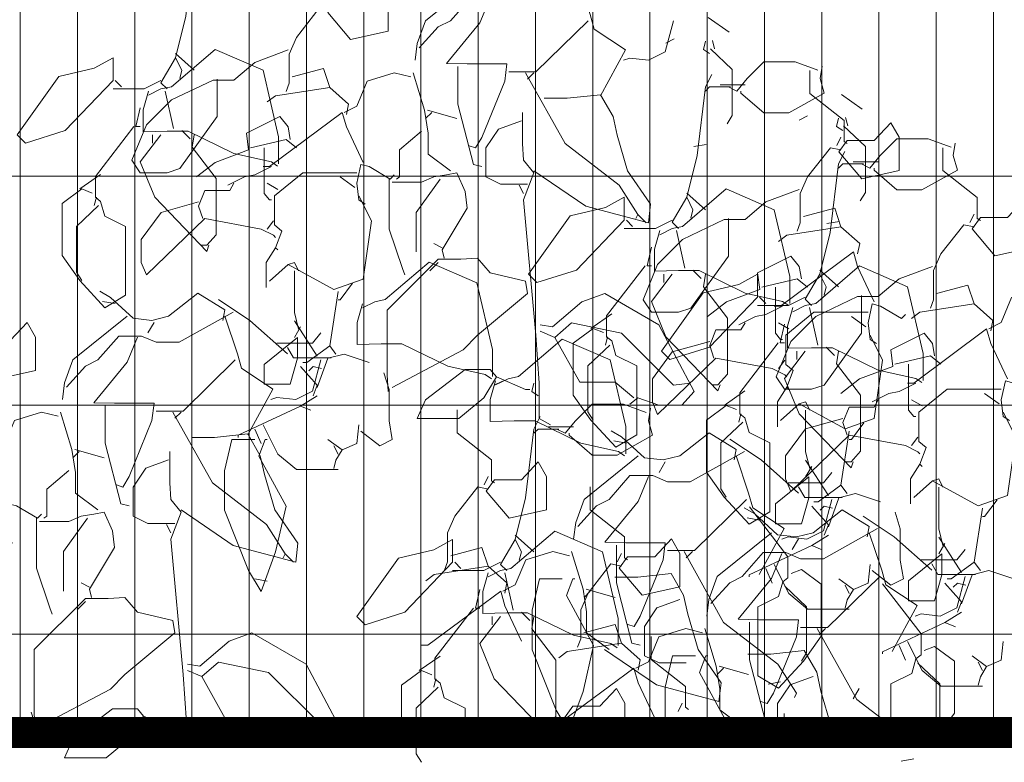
# Model space of a CAD drawing. Header units: millimetres. Extents: x 14400 to 93787, y -21104 to 39413.
# Tile 117 of 256: x 24798 to 24893, y 9744 to 9816. Entities that reach past the tile are written whole.
import ezdxf

# ---------------------------------------------------------------- set-up
doc = ezdxf.new("R2010")
doc.units = ezdxf.units.MM
doc.linetypes.add('HIDDEN', pattern=[9.525, 6.35, -3.175])
for name, color, linetype, lineweight in [('!MODUS_OPIS', 3, 'Continuous', 13), ('__MODUS_ŚCIANY', 2, 'Continuous', 35), ('_MODUS - zielen', 66, 'Continuous', 9), ('Hatch', 4, 'Continuous', 5)]:
    doc.layers.add(name, color=color, linetype=linetype, lineweight=lineweight)

msp = doc.modelspace()

# ---------------------------------------------------------------- hatches: boundary and pattern name
at = {"layer": 'Hatch', "ltscale": 2, "true_color": 0xc7c7c7}
h = msp.add_hatch(dxfattribs=at)
h.set_pattern_fill('GRATE', color=9, scale=7, angle=90)
h.paths.add_polyline_path([(24866.08516, 9993.23322), (25012.58516, 9993.23322), (25012.58516, 9747.23322), (24548.33412, 9747.23322), (24548.33412, 9824.23322), (24866.08516, 9824.23322)])

# ---------------------------------------------------------------- linework, layer by layer
at = {"layer": '!MODUS_OPIS', "linetype": 'HIDDEN', "ltscale": 2}
msp.add_lwpolyline([(25137.17444, 9747.23322), (24244.37684, 9747.23322)], dxfattribs=at)
at = {"layer": '__MODUS_ŚCIANY', "ltscale": 2, "const_width": 3}
msp.add_lwpolyline([(24476.35722, 9747.23322), (25137.17444, 9747.23322)], dxfattribs=at)
at = {"layer": '_MODUS - zielen', "transparency": 33554687}
for points, elevation in [([(24815.05715, 9824.64214), (24814.45018, 9823.4294), (24813.6423, 9816.75937), (24812.63152, 9812.7168), (24813.23743, 9811.50405), (24813.03546, 9810.69551)], -6681.00084), ([(24852.45704, 9820.95667), (24847.2016, 9818.02586), (24844.97795, 9818.02586), (24843.5631, 9818.6323), (24841.34037, 9818.6323), (24839.31856, 9816.30779), (24838.10568, 9815.70149), (24836.28689, 9813.6802)], -6681.00084), ([(24828.20175, 9818.22796), (24830.82948, 9818.22796), (24832.44629, 9819.94603), (24833.25523, 9818.53118), (24833.25523, 9815.29728), (24829.6166, 9814.48874), (24827.39387, 9817.11633), (24828.20175, 9818.22796)], -6681.00084), ([(24842.14825, 9820.55247), (24836.8928, 9816.30779), (24836.08492, 9814.08441), (24835.88295, 9812.46746)], -6681.00084), ([(24851.64811, 9820.55247), (24852.86098, 9816.91423), (24853.26492, 9815.49939), (24856.29765, 9813.4781), (24853.87189, 9809.03133)], -6681.00084), ([(24843.15916, 9818.53118), (24842.14825, 9816.10569), (24838.91462, 9812.16424), (24840.93538, 9812.11375), (24844.77598, 9812.11375), (24844.57401, 9810.44617), (24842.35022, 9804.98902), (24841.74431, 9803.97838), (24841.1384, 9804.18048)], -6681.00084), ([(24827.59584, 9817.31844), (24826.58494, 9817.52054), (24824.36115, 9814.69085), (24823.65373, 9813.07376), (24823.65373, 9810.24407), (24823.3513, 9809.43553)], -6681.00084), ([(24852.65901, 9816.30779), (24847.60554, 9811.35583), (24844.97795, 9811.35583)], -6681.00084), ([(24860.94613, 9816.30779), (24860.13719, 9813.27587), (24858.52037, 9812.46746), (24856.70159, 9812.66956), (24856.09462, 9812.46746)], -6681.00084), ([(24823.55327, 9813.4781), (24820.31858, 9812.26536), (24818.29783, 9810.54729), (24816.27707, 9810.54729), (24812.2345, 9808.62712), (24809.80875, 9806.20176), (24808.3939, 9802.76563), (24809.20178, 9801.55289), (24811.8295, 9801.55289), (24813.04238, 9801.95709), (24816.68101, 9807.01017), (24816.68101, 9810.44617), (24816.68101, 9810.64827)], -6681.00084), ([(24822.63683, 9802.40853), (24822.63683, 9805.03599), (24821.12047, 9811.50405), (24816.47199, 9813.52534), (24812.22653, 9809.8871), (24811.21668, 9809.68487), (24810.0038, 9809.07856)], -6681.00084), ([(24812.63152, 9813.121), (24814.45018, 9811.50405)], -6681.00084), ([(24806.56714, 9810.49341), (24801.91866, 9805.64243), (24798.07806, 9804.42982), (24797.27018, 9805.23823), (24801.31275, 9810.89761), (24804.74835, 9811.70615), (24806.56714, 9812.7168), (24806.56714, 9810.49341)], -6681.00084), ([(24812.63152, 9812.7168), (24811.21668, 9810.29131), (24811.82259, 9809.68487)], -6681.00084), ([(24823.95721, 9810.85038), (24826.98888, 9811.65892), (24827.59584, 9809.83987)], -6681.00084), ([(24835.47796, 9810.85038), (24833.86114, 9811.25471), (24831.23342, 9810.44617), (24830.22357, 9808.02082), (24829.01069, 9807.41451)], -6681.00084), ([(24835.68099, 9811.25471), (24836.79235, 9807.61661), (24837.14553, 9805.39322), (24837.14553, 9803.37194), (24839.31856, 9801.75499)], -6681.00084), ([(24840.02598, 9811.86102), (24840.02598, 9808.22292), (24841.54234, 9802.3613), (24842.35022, 9802.15919)], -6681.00084), ([(24846.59569, 9811.25471), (24850.43523, 9804.38258), (24855.69068, 9800.34014), (24857.50946, 9797.51032), (24857.30749, 9797.10611)], -6681.00084), ([(24847.40357, 9811.25471), (24846.79766, 9810.64827)], -6681.00084), ([(24811.21668, 9810.49341), (24809.59986, 9809.68487), (24806.56714, 9809.68487)], -6681.00084), ([(24806.77017, 9810.49341), (24807.37608, 9809.8871)], -6681.00084), ([(24810.0038, 9809.48277), (24809.49835, 9807.66372), (24809.49835, 9805.54145), (24811.82259, 9805.59194), (24813.84427, 9805.59194), (24818.29078, 9803.41917), (24821.92941, 9802.6105), (24822.53532, 9802.2063)], -6681.00084), ([(24811.62062, 9809.48277), (24812.42955, 9805.84466)], -6681.00084), ([(24829.21266, 9807.21227), (24829.41463, 9808.22292), (24827.59584, 9809.83987), (24822.3404, 9809.03133), (24821.53146, 9808.42502)], -6681.00084), ([(24847.40357, 9801.75499), (24852.45704, 9798.31886), (24858.52037, 9796.70178), (24858.72234, 9798.52096), (24856.49962, 9801.75499), (24855.48871, 9805.19112), (24855.08477, 9807.01017), (24853.87189, 9809.13244), (24850.6372, 9808.77873), (24848.41447, 9808.77873)], -6681.00084), ([(24877.25242, 9809.15276), (24879.27424, 9807.73792)], 6681.00084), ([(24809.19486, 9807.86569), (24808.79092, 9806.04663), (24809.19486, 9806.04663)], -6681.00084), ([(24830.82948, 9802.56353), (24829.21266, 9805.99953), (24828.80872, 9807.41451), (24821.73343, 9802.15919), (24821.12752, 9802.15919)], -6681.00084), ([(24837.49977, 9807.41451), (24836.8928, 9806.80807)], -6681.00084), ([(24837.09583, 9807.61661), (24839.92553, 9806.80807)], -6681.00084), ([(24846.29234, 9807.41451), (24846.29234, 9804.38258), (24846.39279, 9802.76563), (24847.40357, 9801.55289), (24846.39279, 9798.92516), (24847.60554, 9785.78707), (24847.90902, 9781.1382), (24847.90902, 9777.70207), (24849.02038, 9777.09576)], -6681.00084), ([(24823.75524, 9804.78679), (24823.55327, 9805.99953), (24822.74434, 9807.01017), (24819.5107, 9805.39322), (24819.71267, 9803.77627), (24816.47904, 9802.56353), (24814.6592, 9801.14855)], -6681.00084), ([(24846.19082, 9806.60597), (24843.9681, 9805.79743), (24842.75522, 9803.97838), (24842.75522, 9801.14855), (24844.17007, 9800.44113), (24846.79766, 9800.44113)], -6681.00084), ([(24873.94979, 9807.07027), (24873.14085, 9806.66607)], 6681.00084), ([(24876.98132, 9806.86817), (24876.77935, 9806.05963), (24877.38526, 9805.65543)], 6681.00084), ([(24877.65742, 9806.92925), (24877.85939, 9806.12084)], 6681.00084), ([(24808.58895, 9806.04663), (24804.84987, 9801.19566), (24804.84987, 9799.17437), (24805.35532, 9798.77017), (24805.75926, 9797.35532), (24807.78002, 9796.34468), (24807.78002, 9789.67465), (24805.75926, 9788.46177), (24803.33351, 9791.08949), (24801.61518, 9793.51498), (24801.61518, 9798.56793), (24803.53548, 9799.98304), (24804.54638, 9799.57857)], -6681.00084), ([(24813.23743, 9805.64243), (24814.04624, 9804.83402)], -6681.00084), ([(24836.48886, 9805.59533), (24834.36659, 9803.77627), (24834.36659, 9801.14855), (24834.06311, 9800.94645)], -6681.00084), ([(24877.45545, 9806.12084), (24879.57772, 9804.09955), (24879.57772, 9799.65278), (24879.07227, 9798.84437)], 6681.00084), ([(24811.21668, 9805.23823), (24809.19486, 9802.6105), (24810.60971, 9799.17437), (24815.66305, 9793.91919), (24815.86502, 9794.52563)], -6681.00084), ([(24810.40774, 9805.23823), (24810.40774, 9804.42982)], -6681.00084), ([(24814.45018, 9805.23823), (24814.24821, 9804.02535), (24816.57245, 9800.99369), (24816.57245, 9795.53627), (24815.66305, 9794.52563), (24815.05715, 9794.52563)], -6681.00084), ([(24824.36115, 9803.97838), (24823.3513, 9804.78679), (24819.91464, 9803.97838)], -6681.00084), ([(24887.89615, 9804.03848), (24885.67237, 9804.84689), (24882.6407, 9804.84689), (24881.02389, 9803.22994), (24880.01298, 9802.01719), (24879.2051, 9802.4214)], 6681.00084), ([(24821.22903, 9803.97838), (24821.22903, 9799.5316), (24821.73343, 9798.92516), (24821.93646, 9798.92516)], -6681.00084), ([(24877.58828, 9803.63414), (24876.98132, 9802.4214), (24876.17344, 9795.75137), (24875.16266, 9791.7088), (24875.76857, 9790.49605), (24875.5666, 9789.68751)], 6681.00084), ([(24888.30009, 9804.44268), (24888.09812, 9803.22994), (24888.50206, 9801.81509), (24885.06646, 9799.89479), (24882.6407, 9799.89479), (24880.41798, 9801.81509), (24880.41798, 9802.01719)], 6681.00084), ([(24887.09532, 9803.99124), (24887.09532, 9801.76786), (24890.42941, 9799.14026), (24890.42941, 9797.11898), (24890.73289, 9796.91688)], 6681.00084), ([(24878.39616, 9802.6235), (24880.82192, 9802.6235)], 6681.00084), ([(24821.93646, 9802.15919), (24820.31858, 9801.35079), (24819.30873, 9801.14855), (24817.69192, 9800.34014)], -6681.00084), ([(24831.03145, 9798.52096), (24830.42554, 9798.92516), (24830.22357, 9800.54224), (24830.62751, 9802.3613), (24831.43644, 9802.15919), (24833.4572, 9800.94645), (24833.86114, 9801.35079)], -6681.00084), ([(24879.40707, 9802.4214), (24877.38526, 9802.4214), (24876.98132, 9802.01719)], 6681.00084), ([(24805.35532, 9801.39789), (24803.33351, 9799.98304)], -6681.00084), ([(24830.22357, 9801.55289), (24827.99978, 9801.55289), (24824.96812, 9801.55289), (24822.23888, 9799.3295), (24822.23888, 9796.49967), (24822.94631, 9795.89337), (24822.3404, 9794.27629), (24822.54237, 9794.07419)], -6681.00084), ([(24828.60569, 9801.14855), (24830.02054, 9800.13804)], -6681.00084), ([(24833.35569, 9800.94645), (24833.35569, 9796.09547), (24834.67008, 9792.25513), (24834.87205, 9791.6487)], -6681.00084), ([(24833.65917, 9800.64323), (24836.48886, 9800.64323), (24837.70174, 9801.14855), (24838.91462, 9801.35079), (24839.92553, 9801.55289), (24840.73341, 9799.7337), (24840.93538, 9798.11676), (24838.51068, 9794.07419), (24838.71265, 9793.26564)], -6681.00084), ([(24838.30871, 9800.94645), (24835.98341, 9797.71242), (24835.98341, 9793.87208)], -6681.00084), ([(24818.29783, 9800.54224), (24817.89389, 9799.83482), (24815.46813, 9799.83482), (24814.86117, 9798.31886), (24815.26616, 9797.10611)], -6681.00084), ([(24821.53146, 9800.54224), (24822.54237, 9799.93581)], -6681.00084), ([(24845.98885, 9800.34014), (24846.39279, 9799.5316)], -6681.00084), ([(24804.95032, 9799.17437), (24804.74835, 9798.36596)], -6681.00084), ([(24830.42554, 9799.3295), (24831.63841, 9796.90388), (24830.82948, 9791.24449), (24827.99978, 9790.23385), (24823.55327, 9792.65934), (24824.15918, 9792.86144), (24824.56418, 9792.0529)], -6681.00084), ([(24890.73289, 9797.21996), (24893.36062, 9797.21996), (24894.97743, 9798.93803), (24895.78637, 9797.52318), (24895.78637, 9794.28928), (24892.14774, 9793.48074), (24889.92501, 9796.10834), (24890.73289, 9797.21996)], 6681.00084), ([(24805.15229, 9798.36596), (24803.03002, 9796.34468), (24803.03002, 9791.8979), (24803.53548, 9791.08949)], -6681.00084), ([(24814.86117, 9798.72306), (24811.22359, 9797.71242), (24809.30329, 9795.08483), (24809.30329, 9792.86144), (24809.80875, 9791.6487), (24815.46813, 9797.10611), (24820.92555, 9796.09547), (24822.13843, 9795.48903), (24822.3404, 9795.28693)], -6681.00084), ([(24822.13843, 9796.90388), (24821.53146, 9796.09547)], -6681.00084), ([(24857.50946, 9797.51032), (24858.3184, 9796.70178)], -6681.00084), ([(24890.12698, 9797.52318), (24889.72199, 9796.71477)], 6681.00084), ([(24877.05045, 9796.82308), (24875.83758, 9796.62085)], 6681.00084), ([(24890.12698, 9796.31044), (24889.11608, 9796.51254), (24886.89229, 9793.68285), (24886.18487, 9792.06577), (24886.18487, 9789.23607), (24885.88244, 9788.42753)], 6681.00084), ([(24822.3404, 9794.27629), (24821.431, 9792.86144), (24821.431, 9790.43595)], -6681.00084), ([(24838.51068, 9794.27629), (24837.70174, 9794.68062)], -6681.00084), ([(24833.25523, 9780.32966), (24833.15372, 9781.94674), (24833.15372, 9788.21256), (24838.10568, 9793.16466), (24840.32947, 9793.16466), (24841.94628, 9793.26564), (24843.15916, 9791.8508), (24846.59569, 9791.04239), (24846.79766, 9789.82964), (24841.94628, 9785.78707), (24840.53144, 9784.37223), (24833.65917, 9780.73399)], -6681.00084), ([(24823.55327, 9792.65934), (24821.73343, 9791.04239)], -6681.00084), ([(24838.10568, 9792.86144), (24837.2978, 9792.0529)], -6681.00084), ([(24886.08441, 9792.4701), (24882.84972, 9791.25736), (24880.82897, 9789.53929), (24878.80821, 9789.53929), (24874.76564, 9787.61912), (24872.33988, 9785.19377), (24870.92504, 9781.75763), (24871.73292, 9780.54489), (24874.36064, 9780.54489), (24875.57352, 9780.94909), (24879.21215, 9786.00217), (24879.21215, 9789.43817), (24879.21215, 9789.64028)], 6681.00084), ([(24885.16797, 9781.40053), (24885.16797, 9784.02799), (24883.65161, 9790.49605), (24879.00313, 9792.51734), (24874.75767, 9788.8791), (24873.74782, 9788.67687), (24872.53494, 9788.07056)], 6681.00084), ([(24875.16266, 9792.113), (24876.98132, 9790.49605)], 6681.00084), ([(24824.15918, 9792.0529), (24824.15918, 9788.01046), (24824.56418, 9786.39351)], -6681.00084), ([(24869.09828, 9789.48541), (24864.4498, 9784.63443), (24860.6092, 9783.42182), (24859.80132, 9784.23023), (24863.84389, 9789.88961), (24867.27949, 9790.69815), (24869.09828, 9791.7088), (24869.09828, 9789.48541)], 6681.00084), ([(24875.16266, 9791.7088), (24873.74782, 9789.28331), (24874.35373, 9788.67687)], 6681.00084), ([(24829.81857, 9790.84016), (24828.60569, 9789.22321), (24828.40372, 9789.22321)], -6681.00084), ([(24886.48835, 9789.84238), (24889.52002, 9790.65092), (24890.12698, 9788.83187)], 6681.00084), ([(24898.0091, 9789.84238), (24896.39228, 9790.24671), (24893.76456, 9789.43817), (24892.75471, 9787.01282), (24891.54183, 9786.40651)], 6681.00084), ([(24805.29269, 9790.06092), (24806.3036, 9789.45449), (24808.52739, 9787.43333), (24810.34617, 9787.23123), (24811.96299, 9787.63544), (24814.79255, 9789.85882), (24817.42027, 9788.24174), (24817.2183, 9787.23123)], -6681.00084), ([(24816.81436, 9789.25238), (24819.84603, 9787.23123), (24823.48466, 9783.9972)], -6681.00084), ([(24828.40372, 9790.03175), (24827.59584, 9784.77643), (24828.20175, 9783.96802)], -6681.00084), ([(24856.70159, 9779.11691), (24857.50946, 9779.72335), (24859.53128, 9779.01593), (24861.75506, 9779.01593), (24862.96688, 9780.32966), (24859.53128, 9786.79772), (24854.27583, 9789.82964), (24852.05205, 9789.0211), (24849.22235, 9786.59561), (24848.01053, 9786.79772)], -6681.00084), ([(24873.74782, 9789.48541), (24872.131, 9788.67687), (24869.09828, 9788.67687)], 6681.00084), ([(24869.30131, 9789.48541), (24869.90721, 9788.8791)], 6681.00084), ([(24805.55729, 9789.06821), (24806.77017, 9788.86597)], -6681.00084), ([(24872.53494, 9788.47477), (24872.02949, 9786.65572), (24872.02949, 9784.53345), (24874.35373, 9784.58394), (24876.37541, 9784.58394), (24880.82192, 9782.41118), (24884.46055, 9781.6025), (24885.06646, 9781.1983)], 6681.00084), ([(24874.15176, 9788.47477), (24874.96069, 9784.83667)], 6681.00084), ([(24891.7438, 9786.20428), (24891.94577, 9787.21492), (24890.12698, 9788.83187), (24884.87154, 9788.02333), (24884.0626, 9787.41702)], 6681.00084), ([(24807.92042, 9787.63544), (24802.66497, 9783.39076), (24801.85709, 9781.16738), (24801.65512, 9779.55043)], -6681.00084), ([(24818.22921, 9788.03964), (24812.97376, 9785.10883), (24810.75011, 9785.10883), (24809.33527, 9785.71527), (24807.11254, 9785.71527), (24805.09073, 9783.39076), (24803.87785, 9782.78446), (24802.05906, 9780.76317)], -6681.00084), ([(24817.42027, 9787.63544), (24818.63315, 9783.9972), (24819.03709, 9782.58235), (24822.06981, 9780.56107), (24819.64406, 9776.11429)], -6681.00084), ([(24793.97392, 9785.31093), (24796.60164, 9785.31093), (24798.21846, 9787.029), (24799.0274, 9785.61415), (24799.0274, 9782.38025), (24795.38877, 9781.57171), (24793.16604, 9784.1993), (24793.97392, 9785.31093)], -6681.00084), ([(24810.54814, 9787.029), (24809.94223, 9786.01849)], -6681.00084), ([(24824.15918, 9787.20192), (24826.38297, 9783.76579)], -6681.00084), ([(24824.76615, 9786.59561), (24824.15918, 9785.58497)], -6681.00084), ([(24849.42538, 9785.58497), (24851.0422, 9786.99982), (24855.89265, 9785.98918), (24860.94613, 9780.9361), (24862.56294, 9781.1382)], -6681.00084), ([(24871.726, 9786.85769), (24871.32206, 9785.03864), (24871.726, 9785.03864)], 6681.00084), ([(24893.36062, 9781.55553), (24891.7438, 9784.99153), (24891.33986, 9786.40651), (24884.26457, 9781.1512), (24883.65866, 9781.1512)], 6681.00084), ([(24808.93133, 9785.61415), (24807.92042, 9783.18866), (24804.68679, 9779.24721), (24806.70754, 9779.19671), (24810.54814, 9779.19671), (24810.34617, 9777.52914), (24808.12239, 9772.07199), (24807.51648, 9771.06135), (24806.91057, 9771.26345)], -6681.00084), ([(24824.46267, 9785.58497), (24821.22903, 9782.95738), (24821.22903, 9781.03721), (24823.75524, 9781.03721), (24824.46267, 9783.56369), (24824.46267, 9785.58497)], -6681.00084), ([(24822.47375, 9785.00784), (24825.90936, 9785.00784), (24826.71829, 9786.01849)], -6681.00084), ([(24856.31711, 9774.2984), (24856.31711, 9776.92586), (24854.80075, 9783.39392), (24850.15227, 9785.4152), (24845.9068, 9781.77697), (24844.89695, 9781.57473), (24843.68408, 9780.96843)], 6681.00084), ([(24848.01053, 9786.19141), (24849.42538, 9785.58497), (24851.85008, 9781.23931), (24855.28674, 9781.23931), (24857.10552, 9779.72335)], -6681.00084), ([(24886.28638, 9783.77879), (24886.08441, 9784.99153), (24885.27548, 9786.00217), (24882.04184, 9784.38522), (24882.24381, 9782.76828), (24879.01018, 9781.55553), (24877.19033, 9780.14055)], 6681.00084), ([(24823.48466, 9784.60351), (24824.09057, 9783.593), (24827.12223, 9783.593), (24827.7292, 9783.593)], -6681.00084), ([(24827.59584, 9784.77643), (24825.37206, 9783.15948), (24824.96812, 9783.15948)], -6681.00084), ([(24871.12009, 9785.03864), (24867.381, 9780.18766), (24867.381, 9778.16637), (24867.88646, 9777.76217), (24868.2904, 9776.34732), (24870.31115, 9775.33668), (24870.31115, 9768.66665), (24868.2904, 9767.45377), (24865.86464, 9770.08149), (24864.14631, 9772.50698), (24864.14631, 9777.55993), (24866.06661, 9778.97504), (24867.07752, 9778.57058)], 6681.00084), ([(24875.76857, 9784.63443), (24876.57738, 9783.82602)], 6681.00084), ([(24831.43644, 9783.15948), (24829.01069, 9783.96802), (24827.39387, 9783.56369), (24826.38297, 9780.73399)], -6681.00084), ([(24873.74782, 9784.23023), (24871.726, 9781.6025), (24873.14085, 9778.16637), (24878.19419, 9772.91119), (24878.39616, 9773.51763)], 6681.00084), ([(24872.93888, 9784.23023), (24872.93888, 9783.42182)], 6681.00084), ([(24876.98132, 9784.23023), (24876.77935, 9783.01735), (24879.10359, 9779.98569), (24879.10359, 9774.52827), (24878.19419, 9773.51763), (24877.58828, 9773.51763)], 6681.00084), ([(24886.89229, 9782.97038), (24885.88244, 9783.77879), (24882.44578, 9782.97038)], 6681.00084), ([(24818.43118, 9783.39076), (24813.3777, 9778.4388), (24810.75011, 9778.4388)], -6681.00084), ([(24826.71829, 9783.39076), (24825.90936, 9780.35883), (24824.29254, 9779.55043), (24822.47375, 9779.75253), (24821.86678, 9779.55043)], -6681.00084), ([(24824.76615, 9782.75515), (24826.38297, 9780.9361), (24825.97903, 9779.92545)], -6681.00084), ([(24826.78691, 9782.55304), (24825.97903, 9782.75515), (24825.57403, 9782.35094)], -6681.00084), ([(24883.76017, 9782.97038), (24883.76017, 9778.5236), (24884.26457, 9777.91717), (24884.4676, 9777.91717)], 6681.00084), ([(24832.85129, 9782.14884), (24833.35569, 9780.53176), (24833.35569, 9777.49996), (24833.65917, 9775.68078), (24832.44629, 9775.07447), (24830.62751, 9776.48932)], -6681.00084), ([(24843.76507, 9781.7445), (24842.55325, 9779.72335), (24840.1275, 9777.70207), (24836.08492, 9777.70207), (24836.8928, 9779.52125), (24840.73341, 9782.45206), (24843.15916, 9782.45206), (24843.76507, 9781.7445)], -6681.00084), ([(24843.76507, 9781.7445), (24846.59569, 9780.53176), (24846.99963, 9780.53176)], -6681.00084), ([(24843.68408, 9781.37263), (24843.17862, 9779.55358), (24843.17862, 9777.43131), (24845.50286, 9777.4818), (24847.52455, 9777.4818), (24851.97106, 9775.30904), (24855.60969, 9774.50037), (24856.2156, 9774.09616)], 6681.00084), ([(24844.37204, 9781.3403), (24843.5631, 9780.9361)], -6681.00084), ([(24847.40357, 9781.1382), (24847.2016, 9780.32966), (24847.80751, 9779.92545)], -6681.00084), ([(24884.4676, 9781.1512), (24882.84972, 9780.34279), (24881.83987, 9780.14055), (24880.22306, 9779.33214)], 6681.00084), ([(24893.56259, 9777.51296), (24892.95668, 9777.91717), (24892.75471, 9779.53425), (24893.15865, 9781.3533), (24893.96758, 9781.1512), (24895.98834, 9779.93845), (24896.39228, 9780.34279)], 6681.00084), ([(24826.38297, 9779.92545), (24824.76615, 9778.91481), (24825.776, 9778.51061)], -6681.00084), ([(24867.88646, 9780.38989), (24865.86464, 9778.97504)], 6681.00084), ([(24892.75471, 9780.54489), (24890.53092, 9780.54489), (24887.49926, 9780.54489), (24884.77002, 9778.3215), (24884.77002, 9775.49168), (24885.47745, 9774.88537), (24884.87154, 9773.26829), (24885.07351, 9773.06619)], 6681.00084), ([(24891.13683, 9780.14055), (24892.55168, 9779.13004)], 6681.00084), ([(24805.79815, 9778.94399), (24805.79815, 9775.30589), (24807.31451, 9769.44426), (24808.12239, 9769.24216)], -6681.00084), ([(24824.76615, 9778.91481), (24818.70177, 9776.08512), (24818.70177, 9775.88301)], -6681.00084), ([(24858.3184, 9778.3085), (24856.09462, 9779.11691), (24853.06295, 9779.11691), (24851.44614, 9777.49996), (24850.43523, 9776.28722), (24849.62735, 9776.69142)], -6681.00084), ([(24858.72234, 9778.71271), (24858.52037, 9777.49996), (24858.92431, 9776.08512), (24855.48871, 9774.16482), (24853.06295, 9774.16482), (24850.84023, 9776.08512), (24850.84023, 9776.28722)], -6681.00084), ([(24880.82897, 9779.53425), (24880.42503, 9778.82682), (24877.99927, 9778.82682), (24877.3923, 9777.31086), (24877.7973, 9776.09811)], 6681.00084), ([(24884.0626, 9779.53425), (24885.07351, 9778.92781)], 6681.00084), ([(24801.25012, 9777.93335), (24799.63331, 9778.33768), (24797.00558, 9777.52914), (24795.99573, 9775.10378), (24794.78286, 9774.49748)], -6681.00084), ([(24801.45315, 9778.33768), (24802.56451, 9774.69958), (24802.9177, 9772.47619), (24802.9177, 9770.45491), (24805.09073, 9768.83796)], -6681.00084), ([(24812.36785, 9778.33768), (24816.2074, 9771.46555), (24821.46284, 9767.42311), (24823.28163, 9764.59329), (24823.07966, 9764.18908)], -6681.00084), ([(24813.17573, 9778.33768), (24812.56982, 9777.73124)], -6681.00084), ([(24848.01053, 9777.90417), (24847.40357, 9776.69142), (24846.59569, 9770.02139), (24845.58491, 9765.97882), (24846.19082, 9764.76608), (24845.98885, 9763.95754)], -6681.00084), ([(24867.48146, 9778.16637), (24867.27949, 9777.35796)], 6681.00084), ([(24892.95668, 9778.3215), (24894.16955, 9775.89588), (24893.36062, 9770.23649), (24890.53092, 9769.22585), (24886.08441, 9771.65134), (24886.69032, 9771.85344), (24887.09532, 9771.0449)], 6681.00084), ([(24821.12752, 9777.09576), (24822.54237, 9774.26593), (24824.36115, 9772.74997), (24828.40372, 9772.74997)], -6681.00084), ([(24830.42554, 9777.09576), (24830.22357, 9775.27658), (24828.80872, 9774.67027), (24827.39387, 9775.68078)], -6681.00084), ([(24848.81841, 9776.89352), (24851.24417, 9776.89352)], -6681.00084), ([(24867.68343, 9777.35796), (24865.56116, 9775.33668), (24865.56116, 9770.8899), (24866.06661, 9770.08149)], 6681.00084), ([(24877.3923, 9777.71506), (24873.75473, 9776.70442), (24871.83443, 9774.07683), (24871.83443, 9771.85344), (24872.33988, 9770.6407), (24877.99927, 9776.09811), (24883.45669, 9775.08747), (24884.66957, 9774.48103), (24884.87154, 9774.27893)], 6681.00084), ([(24813.17573, 9768.83796), (24818.22921, 9765.40183), (24824.29254, 9763.78475), (24824.49451, 9765.60393), (24822.27178, 9768.83796), (24821.26087, 9772.27409), (24820.85693, 9774.09314), (24819.64406, 9776.21541), (24816.40937, 9775.8617), (24814.18664, 9775.8617)], -6681.00084), ([(24820.31858, 9776.69142), (24820.92555, 9775.27658)], -6681.00084), ([(24849.82932, 9776.69142), (24847.80751, 9776.69142), (24847.40357, 9776.28722)], -6681.00084), ([(24884.66957, 9775.89588), (24884.0626, 9775.08747)], 6681.00084), ([(24820.31858, 9775.68078), (24818.09586, 9775.68078), (24817.38843, 9772.64898), (24817.38843, 9768.80865), (24819.71267, 9762.94689), (24820.92555, 9760.92574), (24822.3404, 9764.76608), (24823.3513, 9769.21285), (24820.72358, 9774.06383), (24821.32949, 9775.68078), (24821.53146, 9775.68078)], -6681.00084), ([(24827.99978, 9775.07447), (24828.40372, 9774.26593)], -6681.00084), ([(24803.27194, 9774.49748), (24802.66497, 9773.89104)], -6681.00084), ([(24802.868, 9774.69958), (24805.69769, 9773.89104)], -6681.00084), ([(24812.0645, 9774.49748), (24812.0645, 9771.46555), (24812.16496, 9769.8486), (24813.17573, 9768.63586), (24812.16496, 9766.00813), (24813.3777, 9752.87004), (24813.68119, 9748.22117), (24813.68119, 9747.23322)], -6681.00084), ([(24828.80872, 9774.67027), (24828.20175, 9773.65963), (24827.99978, 9772.85109)], -6681.00084), ([(24811.96299, 9773.68894), (24809.74026, 9772.8804), (24808.52739, 9771.06135), (24808.52739, 9768.23152), (24809.94223, 9767.5241), (24812.56982, 9767.5241)], -6681.00084), ([(24884.87154, 9773.26829), (24883.96214, 9771.85344), (24883.96214, 9769.42795)], 6681.00084), ([(24802.26103, 9772.67829), (24800.13876, 9770.85924), (24800.13876, 9768.23152), (24799.83528, 9768.02942)], -6681.00084), ([(24852.86749, 9771.07421), (24852.86749, 9768.85082), (24856.20158, 9766.22323), (24856.20158, 9764.20195), (24856.50506, 9763.99984)], 6681.00084), ([(24886.08441, 9771.65134), (24884.26457, 9770.03439)], 6681.00084), ([(24886.69032, 9771.0449), (24886.69032, 9767.00246), (24887.09532, 9765.38551)], 6681.00084), ([(24796.80361, 9765.60393), (24796.1977, 9766.00813), (24795.99573, 9767.62521), (24796.39967, 9769.44426), (24797.20861, 9769.24216), (24799.22937, 9768.02942), (24799.63331, 9768.43375)], -6681.00084), ([(24892.34971, 9769.83216), (24891.13683, 9768.21521), (24890.93486, 9768.21521)], 6681.00084), ([(24799.43134, 9767.7262), (24802.26103, 9767.7262), (24803.47391, 9768.23152), (24804.68679, 9768.43375), (24805.69769, 9768.63586), (24806.50557, 9766.81667), (24806.70754, 9765.19972), (24804.28285, 9761.15715), (24804.48482, 9760.34861)], -6681.00084), ([(24867.82383, 9769.05293), (24868.83474, 9768.44649), (24871.05852, 9766.42533), (24872.87731, 9766.22323), (24874.49413, 9766.62744), (24877.32369, 9768.85082), (24879.95141, 9767.23374), (24879.74944, 9766.22323)], 6681.00084), ([(24879.3455, 9768.24439), (24882.37717, 9766.22323), (24886.0158, 9762.9892)], 6681.00084), ([(24890.93486, 9769.02375), (24890.12698, 9763.76843), (24890.73289, 9762.96002)], 6681.00084), ([(24799.12785, 9768.02942), (24799.12785, 9763.17844), (24800.44224, 9759.3381), (24800.64421, 9758.73166)], -6681.00084), ([(24804.08088, 9768.02942), (24801.75558, 9764.79539), (24801.75558, 9760.95505)], -6681.00084), ([(24811.76102, 9767.42311), (24812.16496, 9766.61457)], -6681.00084), ([(24868.08843, 9768.06021), (24869.30131, 9767.85798)], 6681.00084), ([(24855.59022, 9755.67056), (24855.59022, 9758.29802), (24854.07386, 9764.76608), (24849.42538, 9766.78736), (24845.17992, 9763.14913), (24844.17007, 9762.94689), (24842.95719, 9762.34059)], -6681.00084), ([(24845.58491, 9766.38303), (24847.40357, 9764.76608)], -6681.00084), ([(24870.45156, 9766.62744), (24865.19611, 9762.38276), (24864.38823, 9760.15938), (24864.18626, 9758.54243)], 6681.00084), ([(24880.76035, 9767.03164), (24875.5049, 9764.10083), (24873.28125, 9764.10083), (24871.8664, 9764.70727), (24869.64368, 9764.70727), (24867.62186, 9762.38276), (24866.40899, 9761.77646), (24864.5902, 9759.75517)], 6681.00084), ([(24879.95141, 9766.62744), (24881.16429, 9762.9892), (24881.56823, 9761.57436), (24884.60095, 9759.55307), (24882.1752, 9755.1063)], 6681.00084), ([(24839.52053, 9763.75544), (24834.87205, 9758.90446), (24831.03145, 9757.69184), (24830.22357, 9758.50025), (24834.26614, 9764.15964), (24837.70174, 9764.96818), (24839.52053, 9765.97882), (24839.52053, 9763.75544)], -6681.00084), ([(24845.58491, 9765.97882), (24844.17007, 9763.55333), (24844.77598, 9762.94689)], -6681.00084), ([(24856.50506, 9764.30293), (24859.13278, 9764.30293), (24860.7496, 9766.021), (24861.55854, 9764.60615), (24861.55854, 9761.37225), (24857.91991, 9760.56371), (24855.69718, 9763.1913), (24856.50506, 9764.30293)], 6681.00084), ([(24873.07928, 9766.021), (24872.47337, 9765.01049)], 6681.00084), ([(24886.69032, 9766.19392), (24888.91411, 9762.75779)], 6681.00084), ([(24887.29729, 9765.58762), (24886.69032, 9764.57697)], 6681.00084), ([(24823.28163, 9764.59329), (24824.09057, 9763.78475)], -6681.00084), ([(24855.89915, 9764.60615), (24855.49415, 9763.79774)], 6681.00084), ([(24871.46246, 9764.60615), (24870.45156, 9762.18066), (24867.21792, 9758.23921), (24869.23868, 9758.18872), (24873.07928, 9758.18872), (24872.87731, 9756.52114), (24870.65353, 9751.06399), (24870.04762, 9750.05335), (24869.44171, 9750.25545)], 6681.00084), ([(24886.99381, 9764.57697), (24883.76017, 9761.94938), (24883.76017, 9760.02921), (24886.28638, 9760.02921), (24886.99381, 9762.55569), (24886.99381, 9764.57697)], 6681.00084), ([(24885.00489, 9763.99984), (24888.44049, 9763.99984), (24889.24943, 9765.01049)], 6681.00084), ([(24844.17007, 9763.75544), (24842.55325, 9762.94689), (24839.52053, 9762.94689)], -6681.00084), ([(24839.72356, 9763.75544), (24840.32947, 9763.14913)], -6681.00084), ([(24855.89915, 9763.39341), (24854.88824, 9763.59551), (24852.66446, 9760.76581), (24851.95704, 9759.14873), (24851.95704, 9756.31904), (24851.65461, 9755.5105)], 6681.00084), ([(24886.0158, 9763.59551), (24886.62171, 9762.585), (24889.65337, 9762.585), (24890.26034, 9762.585)], 6681.00084), ([(24890.12698, 9763.76843), (24887.9032, 9762.15148), (24887.49926, 9762.15148)], 6681.00084), ([(24842.95719, 9762.74479), (24842.45174, 9760.92574), (24842.45174, 9758.80347), (24844.77598, 9758.85396), (24846.79766, 9758.85396), (24851.24417, 9756.6812), (24854.8828, 9755.87253), (24855.48871, 9755.46832)], -6681.00084), ([(24844.57401, 9762.74479), (24845.38294, 9759.10669)], -6681.00084), ([(24893.96758, 9762.15148), (24891.54183, 9762.96002), (24889.92501, 9762.55569), (24888.91411, 9759.72599)], 6681.00084), ([(24804.28285, 9761.35926), (24803.47391, 9761.76359)], -6681.00084), ([(24820.31858, 9762.13835), (24821.53146, 9761.93638)], -6681.00084), ([(24880.96232, 9762.38276), (24875.90884, 9757.4308), (24873.28125, 9757.4308)], 6681.00084), ([(24881.23891, 9761.65398), (24884.978, 9756.80301), (24884.978, 9754.78172), (24884.47254, 9754.37752), (24884.0686, 9752.96267), (24882.04785, 9751.95203), (24882.04785, 9747.23322)], 6681.00084), ([(24889.24943, 9762.38276), (24888.44049, 9759.35084), (24886.82368, 9758.54243), (24885.00489, 9758.74453), (24884.39792, 9758.54243)], 6681.00084), ([(24887.29729, 9761.74715), (24888.91411, 9759.9281), (24888.51017, 9758.91745)], 6681.00084), ([(24889.31805, 9761.54505), (24888.51017, 9761.74715), (24888.10517, 9761.34294)], 6681.00084), ([(24842.14825, 9761.12771), (24841.74431, 9759.30866), (24842.14825, 9759.30866)], -6681.00084), ([(24799.0274, 9747.41263), (24798.92588, 9749.02971), (24798.92588, 9755.29553), (24803.87785, 9760.24763), (24806.10163, 9760.24763), (24807.71845, 9760.34861), (24808.93133, 9758.93377), (24812.36785, 9758.12536), (24812.56982, 9756.91261), (24807.71845, 9752.87004), (24806.3036, 9751.4552), (24799.43134, 9747.81696)], -6681.00084), ([(24803.87785, 9759.94441), (24803.06997, 9759.13587)], -6681.00084), ([(24841.54234, 9759.30866), (24837.80326, 9754.45768), (24837.80326, 9752.4364), (24838.30871, 9752.03219), (24838.71265, 9750.61735), (24840.73341, 9749.6067), (24840.73341, 9747.23322)], -6681.00084), ([(24846.19082, 9758.90446), (24846.99963, 9758.09605)], -6681.00084), ([(24888.91411, 9758.91745), (24887.29729, 9757.90681), (24888.30714, 9757.50261)], 6681.00084), ([(24844.17007, 9758.50025), (24842.14825, 9755.87253), (24843.5631, 9752.4364), (24848.61644, 9747.18121), (24848.81841, 9747.78765)], -6681.00084), ([(24843.36113, 9758.50025), (24843.36113, 9757.69184)], -6681.00084), ([(24847.40357, 9758.50025), (24847.2016, 9757.28738), (24849.52584, 9754.25571), (24849.52584, 9748.79829), (24848.61644, 9747.78765), (24848.01053, 9747.78765)], -6681.00084), ([(24852.26052, 9756.92535), (24855.29218, 9757.73389), (24855.89915, 9755.91484)], 6681.00084), ([(24868.32929, 9757.93599), (24868.32929, 9754.29789), (24869.84565, 9748.43627), (24870.65353, 9748.23416)], 6681.00084), ([(24887.29729, 9757.90681), (24881.2329, 9755.07712), (24881.2329, 9754.87502)], 6681.00084), ([(24822.47375, 9746.19988), (24823.28163, 9746.80632), (24825.30345, 9746.0989), (24827.52723, 9746.0989), (24828.73905, 9747.41263), (24825.30345, 9753.88069), (24820.048, 9756.91261), (24817.82421, 9756.10407), (24814.99452, 9753.67858), (24813.7827, 9753.88069)], -6681.00084), ([(24863.78126, 9756.92535), (24862.16445, 9757.32968), (24859.53672, 9756.52114), (24858.52687, 9754.09579), (24857.314, 9753.48948)], 6681.00084), ([(24863.98429, 9757.32968), (24865.09565, 9753.69158), (24865.44884, 9751.46819), (24865.44884, 9749.44691), (24867.62186, 9747.82996)], 6681.00084), ([(24874.89899, 9757.32968), (24878.73854, 9750.45755), (24882.93039, 9747.23322)], 6681.00084), ([(24875.70687, 9757.32968), (24875.10096, 9756.72324)], 6681.00084), ([(24857.51597, 9753.28724), (24857.71794, 9754.29789), (24855.89915, 9755.91484), (24850.6437, 9755.1063), (24849.83477, 9754.49999)], 6681.00084), ([(24883.65866, 9756.08776), (24885.07351, 9753.25793), (24886.89229, 9751.74197), (24890.93486, 9751.74197)], 6681.00084), ([(24892.95668, 9756.08776), (24892.75471, 9754.26858), (24891.33986, 9753.66227), (24889.92501, 9754.67278)], 6681.00084), ([(24876.67793, 9747.23322), (24876.2678, 9747.82996), (24875.25689, 9751.26609), (24874.85295, 9753.08514), (24873.64008, 9755.20741), (24870.40539, 9754.8537), (24868.18266, 9754.8537)], 6681.00084), ([(24882.84972, 9755.68342), (24883.45669, 9754.26858)], 6681.00084), ([(24886.87435, 9747.23322), (24888.21269, 9749.12233), (24888.21269, 9754.17528), (24886.29239, 9755.59039), (24885.28148, 9755.18592)], 6681.00084), ([(24815.19755, 9752.66794), (24816.81436, 9754.08279), (24821.66481, 9753.07214), (24826.71829, 9748.01906), (24828.33511, 9748.22117)], -6681.00084), ([(24838.30871, 9754.65992), (24836.28689, 9753.24507)], -6681.00084), ([(24863.08418, 9754.67278), (24860.86145, 9754.67278), (24860.15403, 9751.64099), (24860.15403, 9747.80065), (24860.37902, 9747.23322)], 6681.00084), ([(24865.89601, 9747.23322), (24866.1169, 9748.20485), (24863.48917, 9753.05583), (24864.09508, 9754.67278), (24864.29705, 9754.67278)], 6681.00084), ([(24884.67557, 9753.97331), (24886.79784, 9751.95203), (24886.79784, 9747.50525), (24886.29239, 9746.69684)], 6681.00084), ([(24890.53092, 9754.06647), (24890.93486, 9753.25793)], 6681.00084), ([(24813.7827, 9753.27438), (24815.19755, 9752.66794), (24817.62224, 9748.32228), (24821.0589, 9748.32228), (24822.87769, 9746.80632)], -6681.00084), ([(24834.56856, 9747.23322), (24834.56856, 9751.82996), (24836.48886, 9753.24507), (24837.49977, 9752.8406)], -6681.00084), ([(24859.13278, 9748.6385), (24857.51597, 9752.0745), (24857.11203, 9753.48948), (24850.03674, 9748.23416), (24849.43083, 9748.23416)], 6681.00084), ([(24865.80308, 9753.48948), (24865.19611, 9752.88304)], 6681.00084), ([(24865.39914, 9753.69158), (24868.22883, 9752.88304)], 6681.00084), ([(24891.33986, 9753.66227), (24890.73289, 9752.65163), (24890.53092, 9751.84309)], 6681.00084), ([(24837.90371, 9752.4364), (24837.70174, 9751.62799)], -6681.00084), ([(24874.49413, 9752.68094), (24872.2714, 9751.8724), (24871.05852, 9750.05335), (24871.05852, 9747.22352), (24872.47337, 9746.5161), (24875.10096, 9746.5161)], 6681.00084), ([(24838.10568, 9751.62799), (24835.98341, 9749.6067), (24835.98341, 9745.15993), (24836.48886, 9744.35152)], -6681.00084), ([(24798.62346, 9749.23181), (24799.12785, 9747.61473), (24799.12785, 9747.23322)], -6681.00084), ([(24809.53724, 9748.82747), (24808.32542, 9746.80632), (24805.89966, 9744.78503), (24801.85709, 9744.78503), (24802.66497, 9746.60422), (24806.50557, 9749.53503), (24808.93133, 9749.53503), (24809.53724, 9748.82747)], -6681.00084), ([(24871.69631, 9749.09022), (24871.69631, 9747.23322)], 6681.00084), ([(24810.1442, 9748.42327), (24809.33527, 9748.01906)], -6681.00084), ([(24809.53724, 9748.82747), (24812.36785, 9747.61473), (24812.77179, 9747.61473)], -6681.00084), ([(24813.17573, 9748.22117), (24812.97376, 9747.41263), (24813.57967, 9747.00842)], -6681.00084), ([(24867.17175, 9747.82996), (24868.04937, 9747.23322)], 6681.00084), ([(24884.27057, 9744.67556), (24883.0577, 9744.47332)], 6681.00084)]:
    msp.add_lwpolyline(points, dxfattribs=dict(at, elevation=elevation))
for points in [[(24864.33058, 9816.62545), (24866.3524, 9815.2106)], [(24861.02795, 9814.54296), (24860.21901, 9814.13876)], [(24864.05948, 9814.34086), (24863.85751, 9813.53232), (24864.46342, 9813.12811)], [(24864.73558, 9814.40193), (24864.93755, 9813.59352)], [(24864.53361, 9813.59352), (24866.65588, 9811.57224), (24866.65588, 9807.12546), (24866.15043, 9806.31705)], [(24874.97431, 9811.51116), (24872.75053, 9812.31957), (24869.71887, 9812.31957), (24868.10205, 9810.70262), (24867.09114, 9809.48988), (24866.28326, 9809.89408)], [(24875.37825, 9811.91537), (24875.17628, 9810.70262), (24875.58022, 9809.28778), (24872.14462, 9807.36748), (24869.71887, 9807.36748), (24867.49614, 9809.28778), (24867.49614, 9809.48988)], [(24874.17348, 9811.46393), (24874.17348, 9809.24054), (24877.50757, 9806.61295), (24877.50757, 9804.59166), (24877.81105, 9804.38956)], [(24864.66645, 9811.10683), (24864.05948, 9809.89408), (24863.2516, 9803.22405), (24862.24082, 9799.18148), (24862.84673, 9797.96874), (24862.64476, 9797.1602)], [(24866.48523, 9809.89408), (24864.46342, 9809.89408), (24864.05948, 9809.48988)], [(24865.47433, 9810.09618), (24867.90008, 9810.09618)], [(24877.81105, 9804.69265), (24880.43878, 9804.69265), (24882.0556, 9806.41071), (24882.86453, 9804.99587), (24882.86453, 9801.76197), (24879.2259, 9800.95343), (24877.00318, 9803.58102), (24877.81105, 9804.69265)], [(24877.20514, 9804.99587), (24876.80015, 9804.18746)], [(24864.12861, 9804.29577), (24862.91574, 9804.09353)], [(24877.20514, 9803.78312), (24876.19424, 9803.98522), (24873.97045, 9801.15553), (24873.26303, 9799.53845), (24873.26303, 9796.70876), (24872.9606, 9795.90022)], [(24873.16257, 9799.94279), (24869.92788, 9798.73004), (24867.90713, 9797.01198), (24865.88637, 9797.01198), (24861.8438, 9795.09181), (24859.41805, 9792.66645), (24858.0032, 9789.23032), (24858.81108, 9788.01757), (24861.4388, 9788.01757), (24862.65168, 9788.42178), (24866.29031, 9793.47486), (24866.29031, 9796.91086), (24866.29031, 9797.11296)], [(24872.24613, 9788.87322), (24872.24613, 9791.50068), (24870.72977, 9797.96874), (24866.08129, 9799.99002), (24861.83583, 9796.35179), (24860.82598, 9796.14955), (24859.6131, 9795.54325)], [(24856.17644, 9796.95809), (24851.52796, 9792.10712), (24847.68736, 9790.8945), (24846.87948, 9791.70291), (24850.92205, 9797.3623), (24854.35765, 9798.17084), (24856.17644, 9799.18148), (24856.17644, 9796.95809)], [(24862.24082, 9799.18148), (24860.82598, 9796.75599), (24861.43189, 9796.14955)], [(24862.24082, 9799.58569), (24864.05948, 9797.96874)], [(24873.56651, 9797.31506), (24876.59818, 9798.1236), (24877.20514, 9796.30455)], [(24860.82598, 9796.95809), (24859.20916, 9796.14955), (24856.17644, 9796.14955)], [(24856.37947, 9796.95809), (24856.98538, 9796.35179)], [(24859.6131, 9795.94745), (24859.10765, 9794.1284), (24859.10765, 9792.00613), (24861.43189, 9792.05662), (24863.45357, 9792.05662), (24867.90008, 9789.88386), (24871.53871, 9789.07519), (24872.14462, 9788.67098)], [(24861.22992, 9795.94745), (24862.03885, 9792.30935)], [(24878.82196, 9793.67696), (24879.02393, 9794.6876), (24877.20514, 9796.30455), (24871.9497, 9795.49601), (24871.14076, 9794.88971)], [(24858.80416, 9794.33037), (24858.40022, 9792.51132), (24858.80416, 9792.51132)], [(24873.36454, 9791.25147), (24873.16257, 9792.46422), (24872.35364, 9793.47486), (24869.12, 9791.85791), (24869.32197, 9790.24096), (24866.08834, 9789.02822), (24864.2685, 9787.61324)], [(24880.43878, 9789.02822), (24878.82196, 9792.46422), (24878.41802, 9793.87919), (24871.34273, 9788.62388), (24870.73682, 9788.62388)], [(24843.39527, 9781.77108), (24843.39527, 9784.39854), (24841.87891, 9790.8666), (24837.23043, 9792.88789), (24832.98497, 9789.24965), (24831.97512, 9789.04742), (24830.76224, 9788.44111)], [(24858.19825, 9792.51132), (24854.45917, 9787.66034), (24854.45917, 9785.63906), (24854.96462, 9785.23485), (24855.36856, 9783.82001), (24857.38932, 9782.80936), (24857.38932, 9776.13933), (24855.36856, 9774.92646), (24852.94281, 9777.55418), (24851.22448, 9779.97967), (24851.22448, 9785.03262), (24853.14478, 9786.44773), (24854.15568, 9786.04326)], [(24862.84673, 9792.10712), (24863.65554, 9791.29871)], [(24860.82598, 9791.70291), (24858.80416, 9789.07519), (24860.21901, 9785.63906), (24865.27236, 9780.38387), (24865.47433, 9780.99031)], [(24860.01704, 9791.70291), (24860.01704, 9790.8945)], [(24864.05948, 9791.70291), (24863.85751, 9790.49003), (24866.18175, 9787.45837), (24866.18175, 9782.00095), (24865.27236, 9780.99031), (24864.66645, 9780.99031)], [(24873.97045, 9790.44306), (24872.9606, 9791.25147), (24869.52394, 9790.44306)], [(24870.83833, 9790.44306), (24870.83833, 9785.99629), (24871.34273, 9785.38985), (24871.54576, 9785.38985)], [(24830.76224, 9788.84532), (24830.25679, 9787.02626), (24830.25679, 9784.90399), (24832.58103, 9784.95449), (24834.60271, 9784.95449), (24839.04922, 9782.78172), (24842.68785, 9781.97305), (24843.29376, 9781.56885)], [(24871.54576, 9788.62388), (24869.92788, 9787.81547), (24868.91803, 9787.61324), (24867.30122, 9786.80483)], [(24880.64075, 9784.98565), (24880.03484, 9785.38985), (24879.83287, 9787.00693), (24880.23681, 9788.82598), (24881.04575, 9788.62388), (24883.0665, 9787.41114), (24883.47044, 9787.81547)], [(24854.96462, 9787.86258), (24852.94281, 9786.44773)], [(24879.83287, 9788.01757), (24877.60908, 9788.01757), (24874.57742, 9788.01757), (24871.84818, 9785.79419), (24871.84818, 9782.96436), (24872.55561, 9782.35805), (24871.9497, 9780.74097), (24872.15167, 9780.53887)], [(24878.21499, 9787.61324), (24879.62984, 9786.60273)], [(24867.90713, 9787.00693), (24867.50319, 9786.29951), (24865.07743, 9786.29951), (24864.47047, 9784.78354), (24864.87546, 9783.5708)], [(24871.14076, 9787.00693), (24872.15167, 9786.40049)], [(24854.55962, 9785.63906), (24854.35765, 9784.83065)], [(24880.03484, 9785.79419), (24881.24772, 9783.36856), (24880.43878, 9777.70918), (24877.60908, 9776.69853), (24873.16257, 9779.12402), (24873.76848, 9779.32613), (24874.17348, 9778.51759)], [(24854.76159, 9784.83065), (24852.63932, 9782.80936), (24852.63932, 9778.36259), (24853.14478, 9777.55418)], [(24864.47047, 9785.18775), (24860.83289, 9784.17711), (24858.91259, 9781.54951), (24858.91259, 9779.32613), (24859.41805, 9778.11338), (24865.07743, 9783.5708), (24870.53485, 9782.56016), (24871.74773, 9781.95372), (24871.9497, 9781.75162)], [(24871.74773, 9783.36856), (24871.14076, 9782.56016)], [(24871.9497, 9780.74097), (24871.0403, 9779.32613), (24871.0403, 9776.90064)], [(24873.16257, 9779.12402), (24871.34273, 9777.50708)], [(24839.94565, 9778.5469), (24839.94565, 9776.32351), (24843.27974, 9773.69592), (24843.27974, 9771.67463), (24843.58322, 9771.47253)], [(24873.76848, 9778.51759), (24873.76848, 9774.47515), (24874.17348, 9772.8582)], [(24879.42787, 9777.30484), (24878.21499, 9775.68789), (24878.01302, 9775.68789)], [(24854.902, 9776.52561), (24855.9129, 9775.91917), (24858.13669, 9773.89802), (24859.95547, 9773.69592), (24861.57229, 9774.10012), (24864.40185, 9776.32351), (24867.02958, 9774.70643), (24866.82761, 9773.69592)], [(24878.01302, 9776.49643), (24877.20514, 9771.24112), (24877.81105, 9770.43271)], [(24855.16659, 9775.53289), (24856.37947, 9775.33066)], [(24866.42367, 9775.71707), (24869.45533, 9773.69592), (24873.09396, 9770.46189)], [(24857.52972, 9774.10012), (24852.27427, 9769.85545), (24851.46639, 9767.63206), (24851.26442, 9766.01511)], [(24867.83851, 9774.50433), (24862.58306, 9771.57351), (24860.35941, 9771.57351), (24858.94457, 9772.17995), (24856.72184, 9772.17995), (24854.70003, 9769.85545), (24853.48715, 9769.24914), (24851.66836, 9767.22786)], [(24867.02958, 9774.10012), (24868.24245, 9770.46189), (24868.64639, 9769.04704), (24871.67911, 9767.02575), (24869.25336, 9762.57898)], [(24843.58322, 9771.77562), (24846.21095, 9771.77562), (24847.82776, 9773.49368), (24848.6367, 9772.07884), (24848.6367, 9768.84494), (24844.99807, 9768.0364), (24842.77534, 9770.66399), (24843.58322, 9771.77562)], [(24860.15744, 9773.49368), (24859.55153, 9772.48317)], [(24873.76848, 9773.66661), (24875.99227, 9770.23047)], [(24874.37545, 9773.0603), (24873.76848, 9772.04966)], [(24842.97731, 9772.07884), (24842.57231, 9771.27043)], [(24858.54063, 9772.07884), (24857.52972, 9769.65335), (24854.29609, 9765.71189), (24856.31684, 9765.6614), (24860.15744, 9765.6614), (24859.95547, 9763.99383), (24857.73169, 9758.53667), (24857.12578, 9757.52603), (24856.51987, 9757.72813)], [(24874.07197, 9772.04966), (24870.83833, 9769.42207), (24870.83833, 9767.5019), (24873.36454, 9767.5019), (24874.07197, 9770.02837), (24874.07197, 9772.04966)], [(24872.08305, 9771.47253), (24875.51866, 9771.47253), (24876.32759, 9772.48317)], [(24842.97731, 9770.86609), (24841.9664, 9771.06819), (24839.74262, 9768.2385), (24839.0352, 9766.62142), (24839.0352, 9763.79173), (24838.73277, 9762.98318)], [(24873.09396, 9771.06819), (24873.69987, 9770.05768), (24876.73153, 9770.05768), (24877.3385, 9770.05768)], [(24877.20514, 9771.24112), (24874.98136, 9769.62417), (24874.57742, 9769.62417)], [(24881.04575, 9769.62417), (24878.61999, 9770.43271), (24877.00318, 9770.02837), (24875.99227, 9767.19868)], [(24868.04048, 9769.85545), (24862.987, 9764.90348), (24860.35941, 9764.90348)], [(24876.32759, 9769.85545), (24875.51866, 9766.82352), (24873.90184, 9766.01511), (24872.08305, 9766.21721), (24871.47609, 9766.01511)], [(24874.37545, 9769.21983), (24875.99227, 9767.40078), (24875.58833, 9766.39014)], [(24876.39621, 9769.01773), (24875.58833, 9769.21983), (24875.18333, 9768.81563)], [(24868.31707, 9769.12667), (24872.05616, 9764.27569), (24872.05616, 9762.2544), (24871.55071, 9761.8502), (24871.14677, 9760.43535), (24869.12601, 9759.42471), (24869.12601, 9752.75468), (24871.14677, 9751.5418), (24873.57252, 9754.16953), (24875.29085, 9756.59502), (24875.29085, 9761.64797), (24873.37055, 9763.06308), (24872.35964, 9762.65861)], [(24882.46059, 9768.61353), (24882.96499, 9766.99644), (24882.96499, 9763.96465), (24883.26847, 9762.14547), (24882.0556, 9761.53916), (24880.23681, 9762.95401)], [(24875.99227, 9766.39014), (24874.37545, 9765.3795), (24875.3853, 9764.97529)], [(24855.40745, 9765.40867), (24855.40745, 9761.77057), (24856.92381, 9755.90895), (24857.73169, 9755.70685)], [(24874.37545, 9765.3795), (24868.31107, 9762.5498), (24868.31107, 9762.3477)], [(24839.33868, 9764.39803), (24842.37034, 9765.20657), (24842.97731, 9763.38752)], [(24850.85943, 9764.39803), (24849.24261, 9764.80237), (24846.61488, 9763.99383), (24845.60504, 9761.56847), (24844.39216, 9760.96216)], [(24851.06245, 9764.80237), (24852.17382, 9761.16427), (24852.527, 9758.94088), (24852.527, 9756.91959), (24854.70003, 9755.30264)], [(24861.97716, 9764.80237), (24865.8167, 9757.93024), (24871.07215, 9753.8878), (24872.89093, 9751.05797), (24872.68896, 9750.65377)], [(24862.78503, 9764.80237), (24862.17912, 9764.19593)], [(24870.73682, 9763.56044), (24872.15167, 9760.73062), (24873.97045, 9759.21466), (24878.01302, 9759.21466)], [(24880.03484, 9763.56044), (24879.83287, 9761.74126), (24878.41802, 9761.13496), (24877.00318, 9762.14547)], [(24844.59413, 9760.75993), (24844.7961, 9761.77057), (24842.97731, 9763.38752), (24837.72186, 9762.57898), (24836.91293, 9761.97267)], [(24854.24991, 9755.30264), (24859.30339, 9751.86651), (24865.36672, 9750.24943), (24865.56869, 9752.06861), (24863.34596, 9755.30264), (24862.33505, 9758.73878), (24861.93111, 9760.55783), (24860.71824, 9762.6801), (24857.48355, 9762.32639), (24855.26082, 9762.32639)], [(24869.92788, 9763.15611), (24870.53485, 9761.74126)], [(24850.16234, 9762.14547), (24847.93961, 9762.14547), (24847.23219, 9759.11367), (24847.23219, 9755.27333), (24849.55643, 9749.41158), (24850.7693, 9747.39043), (24852.18415, 9751.23076), (24853.19506, 9755.67754), (24850.56733, 9760.52852), (24851.17324, 9762.14547), (24851.37521, 9762.14547)], [(24877.60908, 9761.53916), (24878.01302, 9760.73062)], [(24846.21095, 9756.11118), (24844.59413, 9759.54718), (24844.19019, 9760.96216), (24837.1149, 9755.70685), (24836.50899, 9755.70685)], [(24852.88124, 9760.96216), (24852.27427, 9760.35573)], [(24852.4773, 9761.16427), (24855.30699, 9760.35573)], [(24871.75373, 9761.446), (24873.876, 9759.42471), (24873.876, 9754.97794), (24873.37055, 9754.16953)], [(24878.41802, 9761.13496), (24877.81105, 9760.12431), (24877.60908, 9759.31577)], [(24861.57229, 9760.15362), (24859.34956, 9759.34508), (24858.13669, 9757.52603), (24858.13669, 9754.69621), (24859.55153, 9753.98878), (24862.17912, 9753.98878)], [(24858.77447, 9756.5629), (24858.77447, 9754.33952), (24862.10856, 9751.71193), (24862.10856, 9749.69064), (24862.41205, 9749.48854)], [(24871.34874, 9752.14824), (24870.13586, 9751.94601)], [(24851.18162, 9749.79163), (24853.80935, 9749.79163), (24855.42616, 9751.50969), (24856.2351, 9750.09484), (24856.2351, 9746.86095), (24852.59647, 9746.05241), (24850.37374, 9748.68), (24851.18162, 9749.79163)], [(24878.98627, 9751.50969), (24878.38036, 9750.49918)], [(24861.80614, 9750.09484), (24861.40114, 9749.28644)]]:
    msp.add_lwpolyline(points, dxfattribs=at)

doc.saveas('drawing.dxf')
